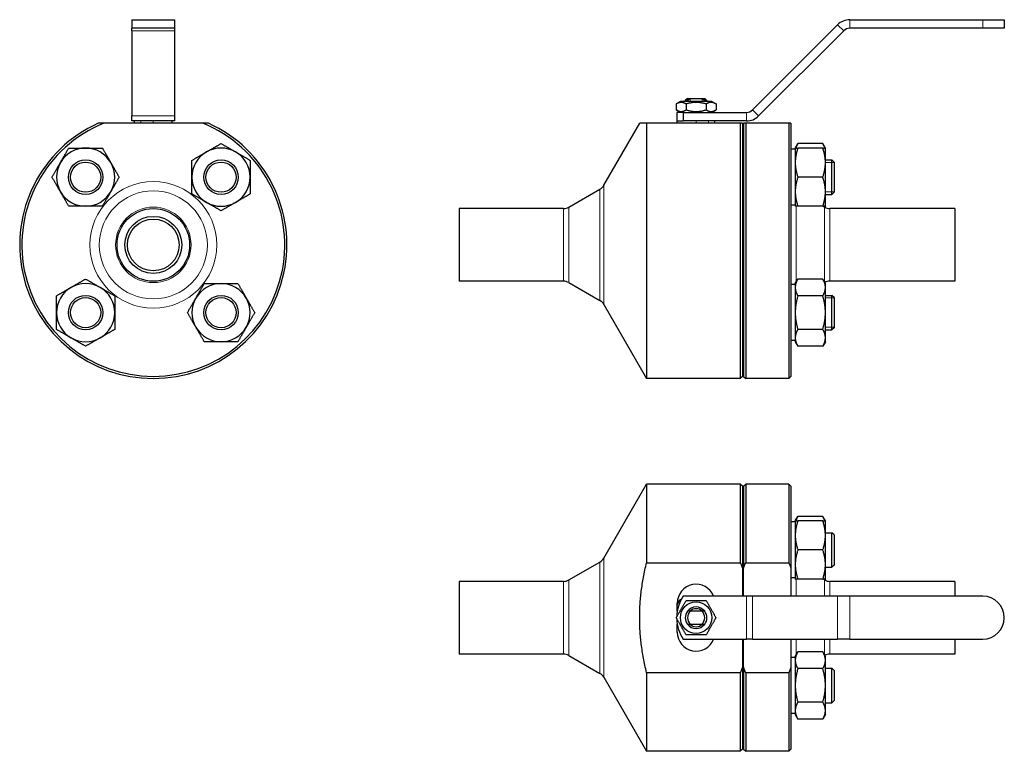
# Model space of a CAD drawing. Header units: millimetres. Extents: x 96 to 553, y 61 to 401.
import ezdxf

# ---------------------------------------------------------------- set-up
doc = ezdxf.new("R2010")
doc.units = ezdxf.units.MM
doc.layers.add('Widoczne (ISO)', color=7, linetype='Continuous', lineweight=25)
doc.layers.add('Widoczne wąskie (ISO)', color=7, linetype='Continuous', lineweight=20)

msp = doc.modelspace()

# ---------------------------------------------------------------- linework, layer by layer
at = {"layer": 'Widoczne (ISO)'}
for p, q in [((147.73, 400.73), (167.73, 400.73)), ((147.73, 400.73), (147.73, 396.73)), ((167.73, 396.73), (167.73, 400.73)), ((435.73, 358.91), (475.22, 398.39)), ((480.87, 400.73), (542.56, 400.73)), ((542.56, 400.73), (552.56, 400.73)), ((552.56, 400.73), (552.56, 396.73)), ((147.73, 395.56), (147.73, 396.73)), ((167.73, 396.73), (147.73, 396.73)), ((147.73, 395.56), (147.73, 356.08)), ((167.73, 395.56), (167.73, 396.73)), ((167.73, 356.08), (167.73, 395.56)), ((478.05, 395.56), (438.56, 356.08)), ((542.56, 396.73), (480.87, 396.73)), ((552.56, 396.73), (542.56, 396.73)), ((402.26, 362.73), (400.32, 361.62)), ((400.32, 361.62), (400.32, 358.85)), ((416.86, 362.73), (402.26, 362.73)), ((405.56, 364.23), (404.56, 363.23)), ((405.56, 363.23), (404.56, 363.23)), ((404.56, 362.73), (404.56, 363.23)), ((404.94, 361.62), (404.94, 358.85)), ((405.56, 364.23), (406.91, 364.23)), ((405.56, 362.73), (405.56, 363.23)), ((406.91, 364.23), (412.21, 364.23)), ((412.21, 364.23), (413.56, 364.23)), ((413.56, 364.23), (414.56, 363.23)), ((413.56, 363.23), (413.56, 362.73)), ((414.56, 363.23), (413.56, 363.23)), ((414.18, 361.62), (414.18, 358.85)), ((414.56, 362.73), (414.56, 363.23)), ((416.86, 362.73), (418.8, 361.62)), ((418.8, 361.62), (418.8, 358.85)), ((402.26, 357.73), (400.32, 358.85)), ((403.59, 357.73), (400.56, 357.73)), ((400.56, 357.73), (400.56, 353.73)), ((403.59, 357.73), (432.9, 357.73)), ((403.59, 357.73), (403.59, 353.73)), ((416.86, 357.73), (418.8, 358.85)), ((180.72, 352.73), (134.73, 352.73)), ((147.73, 353.73), (147.73, 356.08)), ((167.73, 353.73), (147.73, 353.73)), ((148.98, 352.73), (148.98, 353.73)), ((166.48, 352.73), (166.48, 353.73)), ((167.73, 353.73), (167.73, 356.08)), ((366.73, 323.89), (383.38, 352.73)), ((430.06, 352.73), (386.56, 352.73)), ((386.56, 352.73), (386.56, 234.23)), ((400.56, 353.73), (403.59, 353.73)), ((400.81, 352.73), (400.81, 353.73)), ((432.9, 353.73), (403.59, 353.73)), ((418.31, 352.73), (418.31, 353.73)), ((430.06, 352.73), (430.06, 234.23)), ((431.06, 352.73), (431.06, 235.23)), ((431.56, 352.73), (431.56, 235.23)), ((452.56, 352.73), (432.56, 352.73)), ((432.56, 352.73), (432.56, 234.23)), ((452.56, 352.73), (452.56, 234.23)), ((453.56, 352.73), (453.56, 235.23)), ((455.56, 341.16), (456.77, 343.25)), ((468.35, 343.25), (456.77, 343.25)), ((469.56, 341.16), (468.35, 343.25)), ((455.56, 340.66), (453.56, 340.66)), ((455.56, 341.16), (455.56, 334.41)), ((468.35, 341.16), (456.77, 341.16)), ((469.56, 334.41), (469.56, 341.16)), ((455.56, 334.41), (455.56, 320.91)), ((469.56, 335.66), (472.56, 335.66)), ((469.56, 320.91), (469.56, 334.41)), ((472.56, 319.66), (472.56, 335.66)), ((473.56, 334.66), (472.56, 335.66)), ((473.56, 334.66), (473.56, 320.66)), ((431.56, 330.23), (431.06, 330.23)), ((468.35, 327.66), (456.77, 327.66)), ((350.51, 313.75), (364.9, 322.06)), ((455.56, 320.91), (455.56, 314.16)), ((469.56, 314.16), (469.56, 320.91)), ((473.56, 320.66), (472.56, 319.66)), ((469.56, 319.66), (472.56, 319.66)), ((299.56, 313.08), (299.56, 279.38)), ((348.01, 313.08), (299.56, 313.08)), ((455.56, 314.66), (453.56, 314.66)), ((468.35, 314.16), (456.77, 314.16)), ((469.11, 313.75), (468.4, 314.16)), ((469.56, 314.16), (469.27, 313.67)), ((529.56, 313.08), (471.61, 313.08)), ((529.56, 313.08), (529.56, 279.38)), ((348.01, 279.38), (299.56, 279.38)), ((350.51, 278.71), (364.9, 270.4)), ((455.56, 278.3), (456.77, 280.39)), ((468.35, 280.39), (456.77, 280.39)), ((469.56, 278.3), (468.35, 280.39)), ((529.56, 279.38), (471.61, 279.38)), ((455.56, 277.8), (453.56, 277.8)), ((455.56, 278.3), (455.56, 276.49)), ((455.56, 276.49), (455.56, 264.8)), ((469.56, 276.49), (469.56, 278.3)), ((469.56, 264.8), (469.56, 276.49)), ((468.35, 272.6), (456.77, 272.6)), ((469.56, 272.8), (472.56, 272.8)), ((472.56, 256.8), (472.56, 272.8)), ((473.56, 271.8), (472.56, 272.8)), ((473.56, 271.8), (473.56, 257.8)), ((366.73, 268.57), (386.56, 234.23)), ((431.56, 262.23), (431.06, 262.23)), ((455.56, 264.8), (455.56, 253.11)), ((469.56, 253.11), (469.56, 264.8)), ((468.35, 257.01), (456.77, 257.01)), ((469.56, 256.8), (472.56, 256.8)), ((473.56, 257.8), (472.56, 256.8)), ((455.56, 251.8), (453.56, 251.8)), ((455.56, 253.11), (455.56, 251.3)), ((455.56, 251.3), (456.77, 249.21)), ((469.56, 251.3), (468.35, 249.21)), ((469.56, 251.3), (469.56, 253.11)), ((468.35, 249.21), (456.77, 249.21)), ((430.06, 234.23), (386.56, 234.23)), ((431.06, 235.23), (430.06, 234.23)), ((431.56, 235.23), (432.56, 234.23)), ((452.56, 234.23), (432.56, 234.23)), ((453.56, 235.23), (452.56, 234.23)), ((366.73, 150.89), (386.56, 185.23)), ((386.56, 185.23), (386.56, 148.76)), ((430.06, 185.23), (386.56, 185.23)), ((430.06, 185.23), (430.06, 148.76)), ((431.06, 184.23), (430.06, 185.23)), ((431.06, 184.23), (431.06, 146.23)), ((431.56, 184.23), (432.56, 185.23)), ((431.56, 184.23), (431.56, 146.23)), ((432.56, 185.23), (432.56, 148.76)), ((452.56, 185.23), (432.56, 185.23)), ((452.56, 185.23), (452.56, 148.76)), ((453.56, 184.23), (452.56, 185.23)), ((453.56, 184.23), (453.56, 146.23)), ((455.56, 168.16), (456.77, 170.25)), ((468.35, 170.25), (456.77, 170.25)), ((469.56, 168.16), (468.35, 170.25)), ((455.56, 167.66), (453.56, 167.66)), ((455.56, 168.16), (455.56, 161.41)), ((468.35, 168.16), (456.77, 168.16)), ((469.56, 161.41), (469.56, 168.16)), ((455.56, 161.41), (455.56, 147.91)), ((469.56, 162.66), (472.56, 162.66)), ((469.56, 147.91), (469.56, 161.41)), ((472.56, 146.66), (472.56, 162.66)), ((473.56, 161.66), (472.56, 162.66)), ((473.56, 161.66), (473.56, 147.66)), ((431.56, 157.23), (431.06, 157.23)), ((468.35, 154.66), (456.77, 154.66)), ((350.51, 140.75), (364.9, 149.06)), ((386.56, 148.76), (430.06, 148.76)), ((431.06, 146.23), (431.06, 133.23)), ((431.56, 133.23), (431.56, 146.23)), ((432.56, 148.76), (452.56, 148.76)), ((453.56, 146.23), (453.56, 133.23)), ((455.56, 147.91), (455.56, 141.16)), ((469.56, 141.16), (469.56, 147.91)), ((469.56, 146.66), (472.56, 146.66)), ((473.56, 147.66), (472.56, 146.66)), ((455.56, 141.66), (453.56, 141.66)), ((299.56, 140.08), (299.56, 106.38)), ((348.01, 140.08), (299.56, 140.08)), ((468.35, 141.16), (456.77, 141.16)), ((469.11, 140.75), (468.4, 141.16)), ((469.56, 141.16), (469.27, 140.66)), ((529.56, 140.08), (471.61, 140.08)), ((529.56, 140.08), (529.56, 133.23)), ((432.9, 133.23), (403.59, 133.23)), ((435.73, 133.23), (432.9, 133.23)), ((475.22, 133.23), (435.73, 133.23)), ((480.87, 133.23), (475.22, 133.23)), ((542.56, 133.23), (480.87, 133.23)), ((400.81, 128.98), (400.81, 129.98)), ((400.81, 126.22), (400.81, 128.98)), ((412.21, 126.23), (406.91, 126.23)), ((400.81, 116.48), (400.81, 120.24)), ((406.91, 120.23), (412.21, 120.23)), ((403.59, 113.23), (432.9, 113.23)), ((431.06, 113.23), (431.06, 100.24)), ((431.56, 100.24), (431.56, 113.23)), ((435.73, 113.23), (432.9, 113.23)), ((435.73, 113.23), (475.22, 113.23)), ((453.56, 113.23), (453.56, 100.24)), ((480.87, 113.23), (475.22, 113.23)), ((480.87, 113.23), (542.56, 113.23)), ((529.56, 113.23), (529.56, 106.38)), ((348.01, 106.38), (299.56, 106.38)), ((350.51, 105.71), (364.9, 97.4)), ((455.56, 105.3), (456.77, 107.39)), ((455.56, 105.3), (455.56, 103.49)), ((468.35, 107.39), (456.77, 107.39)), ((469.56, 105.3), (468.35, 107.39)), ((469.56, 103.49), (469.56, 105.3)), ((529.56, 106.38), (471.61, 106.38)), ((455.56, 104.8), (453.56, 104.8)), ((455.56, 103.49), (455.56, 91.8)), ((469.56, 91.8), (469.56, 103.49)), ((430.06, 97.7), (386.56, 97.7)), ((386.56, 97.7), (386.56, 61.23)), ((430.06, 97.7), (430.06, 61.23)), ((431.06, 100.24), (431.06, 62.23)), ((431.56, 100.24), (431.56, 62.23)), ((452.56, 97.7), (432.56, 97.7)), ((432.56, 97.7), (432.56, 61.23)), ((452.56, 97.7), (452.56, 61.23)), ((453.56, 100.24), (453.56, 62.23)), ((468.35, 99.59), (456.77, 99.59)), ((469.56, 99.8), (472.56, 99.8)), ((472.56, 83.8), (472.56, 99.8)), ((473.56, 98.8), (472.56, 99.8)), ((473.56, 98.8), (473.56, 84.8)), ((366.73, 95.57), (386.56, 61.23)), ((455.56, 91.8), (455.56, 80.11)), ((469.56, 80.11), (469.56, 91.8)), ((431.56, 89.23), (431.06, 89.23)), ((468.35, 84.01), (456.77, 84.01)), ((469.56, 83.8), (472.56, 83.8)), ((473.56, 84.8), (472.56, 83.8)), ((455.56, 78.8), (453.56, 78.8)), ((455.56, 80.11), (455.56, 78.3)), ((455.56, 78.3), (456.77, 76.21)), ((469.56, 78.3), (468.35, 76.21)), ((469.56, 78.3), (469.56, 80.11)), ((468.35, 76.21), (456.77, 76.21)), ((430.06, 61.23), (386.56, 61.23)), ((431.06, 62.23), (430.06, 61.23)), ((431.56, 62.23), (432.56, 61.23)), ((452.56, 61.23), (432.56, 61.23)), ((453.56, 62.23), (452.56, 61.23))]:
    msp.add_line(p, q, dxfattribs=at)
for centre, radius in [((126.3, 327.66), 8), ((126.3, 327.66), 7), ((189.16, 327.66), 8), ((189.16, 327.66), 7), ((157.73, 296.23), 16.85), ((157.73, 296.23), 13.25), ((157.73, 296.23), 12), ((126.3, 264.8), 8), ((126.3, 264.8), 7), ((189.16, 264.8), 8), ((189.16, 264.8), 7), ((409.56, 123.23), 7.3)]:
    msp.add_circle(centre, radius, dxfattribs=at)
for centre, radius, start, end in [((480.87, 392.73), 8, 90, 135), ((480.87, 392.73), 4, 90, 135), ((432.9, 361.73), 4, 270, 315), ((157.73, 296.23), 62, 114.3157, 65.6843), ((157.73, 296.23), 61, 112.1455, 67.8545), ((432.9, 361.73), 8, 270, 315), ((126.3, 327.66), 13.5, 90, 150), ((126.3, 327.66), 13.5, 30, 90), ((189.16, 327.66), 13.5, 120, 180), ((189.16, 327.66), 13.5, 60, 120), ((189.16, 327.66), 13.5, 0, 60), ((126.3, 327.66), 13.5, 150, 210), ((126.3, 327.66), 13.5, 330, 30), ((189.16, 327.66), 13.5, 180, 240), ((189.16, 327.66), 13.5, 300, 0), ((126.3, 327.66), 13.5, 210, 270), ((126.3, 327.66), 13.5, 270, 330), ((362.4, 326.39), 5, 300, 330), ((189.16, 327.66), 13.5, 240, 300), ((348.01, 318.08), 5, 270, 300), ((471.61, 318.08), 5, 240, 270), ((348.01, 274.38), 5, 60, 90), ((471.61, 274.38), 5, 90, 117.9288), ((126.3, 264.8), 13.5, 120, 180), ((126.3, 264.8), 13.5, 60, 120), ((126.3, 264.8), 13.5, 0, 60), ((189.16, 264.8), 13.5, 90, 150), ((189.16, 264.8), 13.5, 30, 90), ((189.16, 264.8), 13.5, 150, 210), ((189.16, 264.8), 13.5, 330, 30), ((362.4, 266.07), 5, 30, 60), ((126.3, 264.8), 13.5, 180, 240), ((126.3, 264.8), 13.5, 300, 0), ((189.16, 264.8), 13.5, 210, 270), ((189.16, 264.8), 13.5, 270, 330), ((126.3, 264.8), 13.5, 240, 300), ((362.4, 153.39), 5, 300, 330), ((348.01, 145.08), 5, 270, 300), ((409.56, 129.98), 8.75, 21.8037, 180), ((471.61, 145.08), 5, 240, 270), ((418.56, 123.23), 18, 146.251, 178.6629), ((542.56, 123.23), 10, 270, 90), ((403.81, 128.98), 3, 111.3688, 180), ((409.56, 123.23), 5, 36.8708, 143.1292), ((409.56, 123.23), 5, 143.1301, 216.8699), ((409.56, 123.23), 4, 131.4096, 228.5904), ((409.56, 123.23), 4.19, 45.7525, 134.2475), ((409.56, 123.23), 4, 311.4096, 48.5904), ((409.56, 123.23), 5, 323.1301, 36.8699), ((418.56, 123.23), 18, 181.3371, 213.749), ((409.56, 123.23), 5, 216.8708, 323.1292), ((409.56, 123.23), 4.19, 225.7525, 314.2475), ((409.56, 116.48), 8.75, 180, 338.1963), ((348.01, 101.38), 5, 60, 90), ((471.61, 101.38), 5, 90, 117.9288), ((362.4, 93.07), 5, 30, 60)]:
    msp.add_arc(centre, radius, start, end, dxfattribs=at)
for points, weights in [([(404.94, 361.62), (402.63, 362.95), (400.32, 361.62)], [1, 1.15470053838, 1]), ([(414.18, 361.62), (409.56, 362.95), (404.94, 361.62)], [1, 1.15470053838, 1]), ([(405.56, 363.23), (406.31, 363.84), (406.91, 364.23)], [1, 1.01151686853, 1]), ([(412.21, 364.23), (412.81, 363.84), (413.56, 363.23)], [1, 1.01151686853, 1]), ([(418.8, 361.62), (416.49, 362.95), (414.18, 361.62)], [1, 1.15470053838, 1]), ([(400.32, 358.85), (402.63, 357.52), (404.94, 358.85)], [1, 1.15470053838, 1]), ([(404.94, 358.85), (409.56, 357.52), (414.18, 358.85)], [1, 1.15470053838, 1]), ([(414.18, 358.85), (416.49, 357.52), (418.8, 358.85)], [1, 1.15470053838, 1]), ([(134.73, 352.73), (133.48, 352.73), (132.2, 352.73)], [1, 1.00021242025, 1]), ([(183.26, 352.73), (181.98, 352.73), (180.72, 352.73)], [1, 1.00021242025, 1]), ([(386.56, 352.73), (383.38, 352.73), (383.38, 352.73)], [1, 1.04867256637, 1.04867256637]), ([(431.06, 352.73), (430.59, 352.73), (430.06, 352.73)], [1, 1.00021242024, 1]), ([(432.56, 352.73), (432.03, 352.73), (431.56, 352.73)], [1, 1.00021242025, 1]), ([(453.56, 352.73), (453.09, 352.73), (452.56, 352.73)], [1, 1.00021242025, 1]), ([(182.41, 339.36), (185.54, 341.16), (189.16, 343.25)], [1, 1.0379548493, 1]), ([(189.16, 343.25), (192.78, 341.16), (195.91, 339.36)], [1, 1.0379548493, 1]), ([(456.77, 343.25), (456.13, 342.15), (455.84, 341.16)], [1, 1.01965956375, 1.01895290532]), ([(469.29, 341.16), (468.99, 342.15), (468.35, 343.25)], [1.01895290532, 1.01965956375, 1]), ([(114.6, 334.41), (116.41, 337.55), (118.5, 341.16)], [1, 1.0379548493, 1]), ([(118.5, 341.16), (122.68, 341.16), (126.3, 341.16)], [1, 1.0379548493, 1]), ([(126.3, 341.16), (129.91, 341.16), (134.09, 341.16)], [1, 1.0379548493, 1]), ([(134.09, 341.16), (136.18, 337.55), (137.99, 334.41)], [1, 1.0379548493, 1]), ([(175.66, 335.46), (179.28, 337.55), (182.41, 339.36)], [1, 1.0379548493, 1]), ([(195.91, 339.36), (199.04, 337.55), (202.66, 335.46)], [1, 1.0379548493, 1]), ([(456.77, 341.16), (455.56, 337.55), (455.56, 334.41)], [1, 1.0379548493, 1]), ([(455.56, 341.16), (455.56, 341.16), (456.77, 341.16)], [1, 1.0379548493, 1]), ([(469.56, 334.41), (469.56, 337.55), (468.35, 341.16)], [1, 1.0379548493, 1]), ([(468.35, 341.16), (469.56, 341.16), (469.56, 341.16)], [1, 1.0379548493, 1]), ([(110.71, 327.66), (112.8, 331.28), (114.6, 334.41)], [1, 1.0379548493, 1]), ([(137.99, 334.41), (139.8, 331.28), (141.88, 327.66)], [1, 1.0379548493, 1]), ([(175.66, 327.66), (175.66, 331.28), (175.66, 335.46)], [1, 1.0379548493, 1]), ([(202.66, 335.46), (202.66, 331.28), (202.66, 327.66)], [1, 1.0379548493, 1]), ([(455.56, 334.41), (455.56, 331.28), (456.77, 327.66)], [1, 1.0379548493, 1]), ([(468.35, 327.66), (469.56, 331.28), (469.56, 334.41)], [1, 1.0379548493, 1]), ([(114.6, 320.91), (112.8, 324.05), (110.71, 327.66)], [1, 1.0379548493, 1]), ([(141.88, 327.66), (139.8, 324.05), (137.99, 320.91)], [1, 1.0379548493, 1]), ([(175.66, 319.87), (175.66, 324.05), (175.66, 327.66)], [1, 1.0379548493, 1]), ([(202.66, 327.66), (202.66, 324.05), (202.66, 319.87)], [1, 1.0379548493, 1]), ([(456.77, 327.66), (455.56, 324.05), (455.56, 320.91)], [1, 1.0379548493, 1]), ([(469.56, 320.91), (469.56, 324.05), (468.35, 327.66)], [1, 1.0379548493, 1]), ([(118.5, 314.16), (116.41, 317.78), (114.6, 320.91)], [1, 1.0379548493, 1]), ([(137.99, 320.91), (136.18, 317.78), (134.09, 314.16)], [1, 1.0379548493, 1]), ([(182.41, 315.97), (179.28, 317.78), (175.66, 319.87)], [1, 1.0379548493, 1]), ([(202.66, 319.87), (199.04, 317.78), (195.91, 315.97)], [1, 1.0379548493, 1]), ([(455.56, 320.91), (455.56, 317.78), (456.77, 314.16)], [1, 1.0379548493, 1]), ([(468.35, 314.16), (469.56, 317.78), (469.56, 320.91)], [1, 1.0379548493, 1]), ([(189.16, 312.08), (185.54, 314.16), (182.41, 315.97)], [1, 1.0379548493, 1]), ([(195.91, 315.97), (192.78, 314.16), (189.16, 312.08)], [1, 1.0379548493, 1]), ([(126.3, 314.16), (122.68, 314.16), (118.5, 314.16)], [1, 1.0379548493, 1]), ([(134.09, 314.16), (129.91, 314.16), (126.3, 314.16)], [1, 1.0379548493, 1]), ([(456.77, 314.16), (455.56, 314.16), (455.56, 314.16)], [1, 1.0379548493, 1]), ([(469.56, 314.16), (469.56, 314.16), (468.35, 314.16)], [1, 1.0379548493, 1]), ([(469.14, 313.74), (469.22, 313.95), (469.29, 314.16)], [1.01831789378, 1.0191045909, 1.01895290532]), ([(119.55, 276.49), (122.68, 278.3), (126.3, 280.39)], [1, 1.0379548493, 1]), ([(126.3, 280.39), (129.91, 278.3), (133.05, 276.49)], [1, 1.0379548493, 1]), ([(456.77, 280.39), (455.56, 278.3), (455.56, 276.49)], [1, 1.0379548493, 1]), ([(469.56, 276.49), (469.56, 278.3), (468.35, 280.39)], [1, 1.0379548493, 1]), ([(112.8, 272.6), (116.41, 274.69), (119.55, 276.49)], [1, 1.0379548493, 1]), ([(133.05, 276.49), (136.18, 274.69), (139.8, 272.6)], [1, 1.0379548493, 1]), ([(177.47, 271.55), (179.28, 274.69), (181.36, 278.3)], [1, 1.0379548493, 1]), ([(181.36, 278.3), (185.54, 278.3), (189.16, 278.3)], [1, 1.0379548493, 1]), ([(189.16, 278.3), (192.78, 278.3), (196.95, 278.3)], [1, 1.0379548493, 1]), ([(196.95, 278.3), (199.04, 274.69), (200.85, 271.55)], [1, 1.0379548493, 1]), ([(455.56, 276.49), (455.56, 274.69), (456.77, 272.6)], [1, 1.0379548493, 1]), ([(468.35, 272.6), (469.56, 274.69), (469.56, 276.49)], [1, 1.0379548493, 1]), ([(112.8, 264.8), (112.8, 268.42), (112.8, 272.6)], [1, 1.0379548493, 1]), ([(139.8, 272.6), (139.8, 268.42), (139.8, 264.8)], [1, 1.0379548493, 1]), ([(173.57, 264.8), (175.66, 268.42), (177.47, 271.55)], [1, 1.0379548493, 1]), ([(200.85, 271.55), (202.66, 268.42), (204.75, 264.8)], [1, 1.0379548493, 1]), ([(456.77, 272.6), (455.56, 268.42), (455.56, 264.8)], [1, 1.0379548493, 1]), ([(469.56, 264.8), (469.56, 268.42), (468.35, 272.6)], [1, 1.0379548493, 1]), ([(112.8, 257.01), (112.8, 261.19), (112.8, 264.8)], [1, 1.0379548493, 1]), ([(139.8, 264.8), (139.8, 261.19), (139.8, 257.01)], [1, 1.0379548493, 1]), ([(177.47, 258.05), (175.66, 261.19), (173.57, 264.8)], [1, 1.0379548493, 1]), ([(204.75, 264.8), (202.66, 261.19), (200.85, 258.05)], [1, 1.0379548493, 1]), ([(455.56, 264.8), (455.56, 261.19), (456.77, 257.01)], [1, 1.0379548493, 1]), ([(468.35, 257.01), (469.56, 261.19), (469.56, 264.8)], [1, 1.0379548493, 1]), ([(119.55, 253.11), (116.41, 254.92), (112.8, 257.01)], [1, 1.0379548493, 1]), ([(139.8, 257.01), (136.18, 254.92), (133.05, 253.11)], [1, 1.0379548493, 1]), ([(181.36, 251.3), (179.28, 254.92), (177.47, 258.05)], [1, 1.0379548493, 1]), ([(200.85, 258.05), (199.04, 254.92), (196.95, 251.3)], [1, 1.0379548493, 1]), ([(456.77, 257.01), (455.56, 254.92), (455.56, 253.11)], [1, 1.0379548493, 1]), ([(469.56, 253.11), (469.56, 254.92), (468.35, 257.01)], [1, 1.0379548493, 1]), ([(126.3, 249.21), (122.68, 251.3), (119.55, 253.11)], [1, 1.0379548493, 1]), ([(133.05, 253.11), (129.91, 251.3), (126.3, 249.21)], [1, 1.0379548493, 1]), ([(189.16, 251.3), (185.54, 251.3), (181.36, 251.3)], [1, 1.0379548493, 1]), ([(196.95, 251.3), (192.78, 251.3), (189.16, 251.3)], [1, 1.0379548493, 1]), ([(455.56, 253.11), (455.56, 251.3), (456.77, 249.21)], [1, 1.0379548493, 1]), ([(468.35, 249.21), (469.56, 251.3), (469.56, 253.11)], [1, 1.0379548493, 1]), ([(456.77, 170.25), (456.13, 169.15), (455.84, 168.16)], [1, 1.01965956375, 1.01895290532]), ([(469.29, 168.16), (468.99, 169.15), (468.35, 170.25)], [1.01895290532, 1.01965956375, 1]), ([(456.77, 168.16), (455.56, 164.54), (455.56, 161.41)], [1, 1.0379548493, 1]), ([(455.56, 168.16), (455.56, 168.16), (456.77, 168.16)], [1, 1.0379548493, 1]), ([(469.56, 161.41), (469.56, 164.54), (468.35, 168.16)], [1, 1.0379548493, 1]), ([(468.35, 168.16), (469.56, 168.16), (469.56, 168.16)], [1, 1.0379548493, 1]), ([(455.56, 161.41), (455.56, 158.28), (456.77, 154.66)], [1, 1.0379548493, 1]), ([(468.35, 154.66), (469.56, 158.28), (469.56, 161.41)], [1, 1.0379548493, 1]), ([(456.77, 154.66), (455.56, 151.04), (455.56, 147.91)], [1, 1.0379548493, 1]), ([(469.56, 147.91), (469.56, 151.04), (468.35, 154.66)], [1, 1.0379548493, 1]), ([(386.56, 97.7), (380.49, 123.23), (386.56, 148.76)], [1, 1.09734513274, 1]), ([(430.06, 148.76), (430.59, 147.48), (431.06, 146.23)], [1, 1.00021242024, 1]), ([(431.56, 146.23), (432.03, 147.48), (432.56, 148.76)], [1, 1.00021242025, 1]), ([(452.56, 148.76), (453.09, 147.48), (453.56, 146.23)], [1, 1.00021242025, 1]), ([(455.56, 147.91), (455.56, 144.78), (456.77, 141.16)], [1, 1.0379548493, 1]), ([(468.35, 141.16), (469.56, 144.78), (469.56, 147.91)], [1, 1.0379548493, 1]), ([(456.77, 141.16), (455.56, 141.16), (455.56, 141.16)], [1, 1.0379548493, 1]), ([(469.56, 141.16), (469.56, 141.16), (468.35, 141.16)], [1, 1.0379548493, 1]), ([(469.14, 140.73), (469.22, 140.95), (469.29, 141.16)], [1.01831789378, 1.0191045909, 1.01895290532]), ([(400.32, 123.23), (402.63, 127.23), (404.94, 131.23)], [1, 1.15470053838, 1]), ([(404.94, 131.23), (409.56, 131.23), (414.18, 131.23)], [1, 1.15470053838, 1]), ([(414.18, 131.23), (416.49, 127.23), (418.8, 123.23)], [1, 1.15470053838, 1]), ([(406.91, 126.23), (406.31, 126.23), (405.56, 126.23)], [1, 1.01151686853, 1]), ([(413.56, 126.23), (412.81, 126.23), (412.21, 126.23)], [1, 1.01151686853, 1]), ([(404.94, 115.23), (402.63, 119.23), (400.32, 123.23)], [1, 1.15470053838, 1]), ([(405.56, 120.23), (406.31, 120.23), (406.91, 120.23)], [1, 1.01151686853, 1]), ([(412.21, 120.23), (412.81, 120.23), (413.56, 120.23)], [1, 1.01151686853, 1]), ([(418.8, 123.23), (416.49, 119.23), (414.18, 115.23)], [1, 1.15470053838, 1]), ([(414.18, 115.23), (409.56, 115.23), (404.94, 115.23)], [1, 1.15470053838, 1]), ([(456.77, 107.39), (455.56, 105.3), (455.56, 103.49)], [1, 1.0379548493, 1]), ([(469.56, 103.49), (469.56, 105.3), (468.35, 107.39)], [1, 1.0379548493, 1]), ([(455.56, 103.49), (455.56, 101.68), (456.77, 99.59)], [1, 1.0379548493, 1]), ([(468.35, 99.59), (469.56, 101.68), (469.56, 103.49)], [1, 1.0379548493, 1]), ([(431.06, 100.24), (430.59, 98.98), (430.06, 97.7)], [1, 1.00021242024, 1]), ([(432.56, 97.7), (432.03, 98.98), (431.56, 100.24)], [1, 1.00021242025, 1]), ([(453.56, 100.24), (453.09, 98.98), (452.56, 97.7)], [1, 1.00021242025, 1]), ([(456.77, 99.59), (455.56, 95.42), (455.56, 91.8)], [1, 1.0379548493, 1]), ([(469.56, 91.8), (469.56, 95.42), (468.35, 99.59)], [1, 1.0379548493, 1]), ([(455.56, 91.8), (455.56, 88.18), (456.77, 84.01)], [1, 1.0379548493, 1]), ([(468.35, 84.01), (469.56, 88.18), (469.56, 91.8)], [1, 1.0379548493, 1]), ([(456.77, 84.01), (455.56, 81.92), (455.56, 80.11)], [1, 1.0379548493, 1]), ([(469.56, 80.11), (469.56, 81.92), (468.35, 84.01)], [1, 1.0379548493, 1]), ([(455.56, 80.11), (455.56, 78.3), (456.77, 76.21)], [1, 1.0379548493, 1]), ([(468.35, 76.21), (469.56, 78.3), (469.56, 80.11)], [1, 1.0379548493, 1])]:
    msp.add_rational_spline(points, weights, degree=2, dxfattribs=at)
at = {"layer": 'Widoczne wąskie (ISO)'}
for p, q in [((478.05, 395.56), (475.22, 398.39)), ((480.87, 400.73), (480.87, 396.73)), ((542.56, 400.73), (542.56, 396.73)), ((167.73, 395.56), (147.73, 395.56)), ((405.46, 364.13), (405.46, 362.73)), ((406.76, 364.13), (406.76, 362.73)), ((412.36, 362.73), (412.36, 364.13)), ((413.66, 362.73), (413.66, 364.13)), ((432.9, 353.73), (432.9, 357.73)), ((435.73, 358.91), (438.56, 356.08)), ((147.73, 356.08), (167.73, 356.08)), ((151.98, 352.73), (151.98, 353.73)), ((157.73, 352.73), (157.73, 353.73)), ((409.56, 352.73), (409.56, 353.73)), ((415.31, 352.73), (415.31, 353.73)), ((473.56, 334.46), (469.56, 334.46)), ((364.9, 322.06), (364.9, 270.4)), ((366.73, 323.89), (366.73, 268.57)), ((469.56, 320.87), (473.56, 320.87)), ((348.01, 313.08), (348.01, 279.38)), ((350.51, 313.75), (350.51, 278.71)), ((456.06, 314.16), (456.06, 279.17)), ((469.11, 313.75), (469.11, 279.08)), ((471.61, 313.08), (471.61, 279.38)), ((473.56, 271.6), (469.56, 271.6)), ((469.56, 258.01), (473.56, 258.01)), ((366.73, 150.89), (366.73, 95.57)), ((364.9, 149.06), (364.9, 97.4)), ((348.01, 140.08), (348.01, 106.38)), ((350.51, 140.75), (350.51, 105.71)), ((456.06, 141.16), (456.06, 133.23)), ((469.11, 140.75), (469.11, 133.23)), ((471.61, 140.08), (471.61, 133.23)), ((432.9, 113.23), (432.9, 133.23)), ((435.73, 133.23), (435.73, 113.23)), ((475.22, 113.23), (475.22, 133.23)), ((480.87, 133.23), (480.87, 113.23)), ((456.06, 113.23), (456.06, 106.17)), ((469.11, 113.23), (469.11, 106.07)), ((471.61, 113.23), (471.61, 106.38))]:
    msp.add_line(p, q, dxfattribs=at)
for radius in [29.39, 25.06, 17.52]:
    msp.add_circle((157.73, 296.23), radius, dxfattribs=at)

doc.saveas('drawing.dxf')
